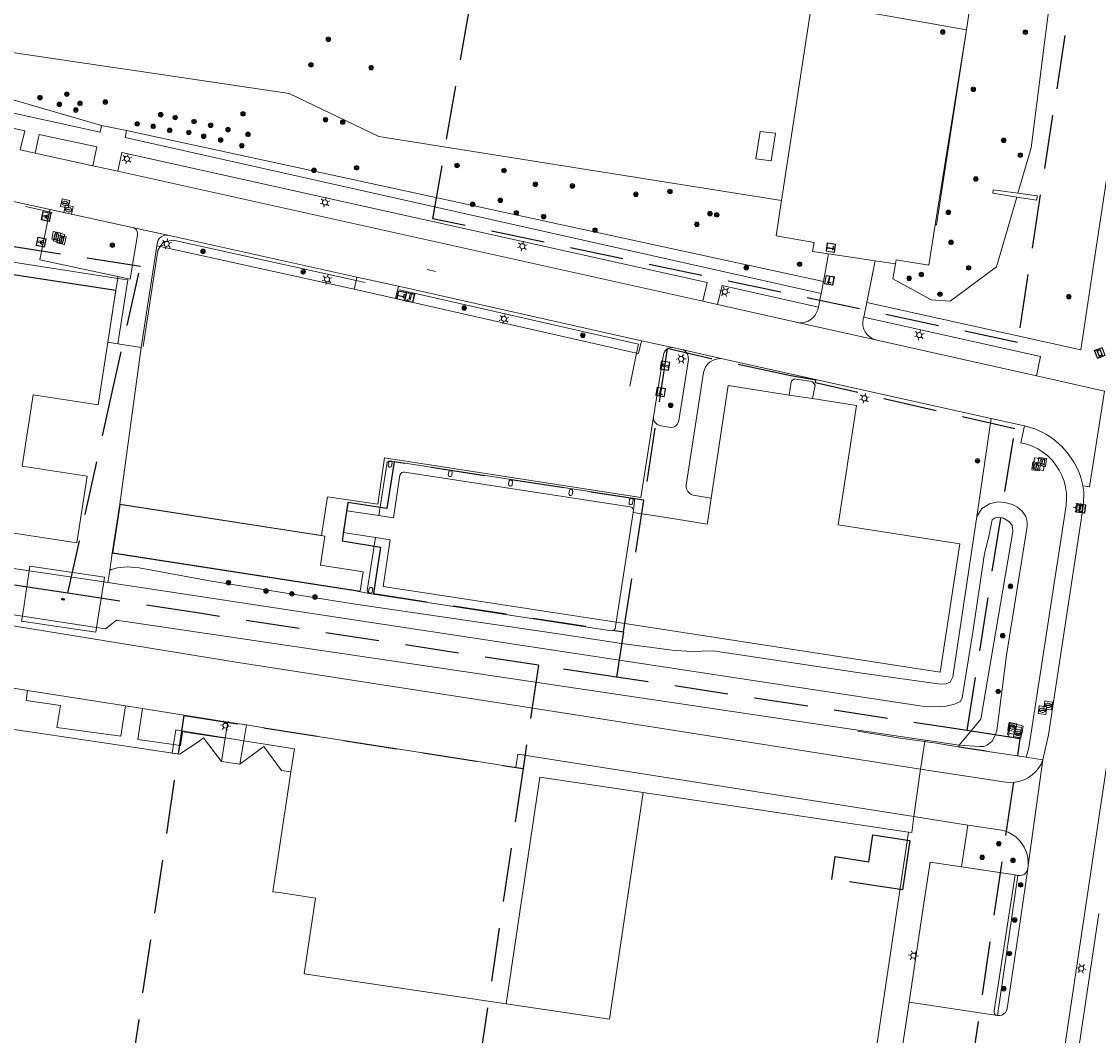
# Model space of a CAD drawing. Header units: metres. Extents: x 89872 to 94585, y 463299 to 469000.
# Tile 82 of 256: x 91252 to 91379, y 464809 to 464929. Entities that reach past the tile are written whole.
import ezdxf
from ezdxf.enums import TextEntityAlignment as Align

# ---------------------------------------------------------------- set-up
doc = ezdxf.new("R2010")
doc.units = ezdxf.units.M
doc.linetypes.add('HIDDEN', pattern=[9.525, 6.35, -3.175])
doc.layers.get('0').update_dxf_attribs({"linetype": 'CONTINUOUS'})
for name, color, linetype, lineweight in [('B-WE-BV-GELEIDECONSTRUCTIE-G', 251, 'CONTINUOUS', 13), ('B-WE-GK-BESCHOEIING-G', 251, 'CONTINUOUS', 13), ('B-WE-GR-BEPLANTING_CULTUUR-G', 251, 'CONTINUOUS', 13), ('B-WE-GR-BOOM-S', 251, 'CONTINUOUS', 13), ('B-WE-IE-MEUBILAIR_WEGMEUBILAIR_SLAGBOOM-S', 251, 'CONTINUOUS', 13), ('B-WE-IE-TERREINAFSCHEIDING-G', 251, 'CONTINUOUS', 13), ('B-WE-IE-TERREINAFSCHEIDING_KUNSTMATIG_HEKWERK-G', 251, 'CONTINUOUS', 13), ('B-WE-KL-ET_LS_OV_LICHTMAST-S', 251, 'CONTINUOUS', 13), ('B-WE-KL-ET_LS_SR_ARMATUUR-G', 251, 'CONTINUOUS', 13), ('B-WE-KL-ET_LS_SR_BORD-S', 251, 'CONTINUOUS', 13), ('B-WE-KL-WARMTENET_PUT-S', 251, 'CONTINUOUS', 13), ('B-WE-KW-KUNSTWERK-GV', 251, 'CONTINUOUS', 13), ('B-WE-OG-TOPOGRAFIE_BEBOUWING-GV', 251, 'CONTINUOUS', 13), ('B-WE-OG-TOPOGRAFIE_BEBOUWING_LUIFEL-GV', 251, 'CONTINUOUS', 13), ('B-WE-OG-TOPOGRAFIE_HUISNUMMER-T25', 251, 'CONTINUOUS', 13), ('B-WE-OG-TOPOGRAFIE_STRAATNAAM-T18', 251, 'CONTINUOUS', 13), ('B-WE-OG-TOPOGRAFIE_WATER-GV', 251, 'CONTINUOUS', 13), ('B-WE-VH-VERHARDING-GV', 251, 'CONTINUOUS', 13), ('B-WE-VW-PAAL_PRAATPAAL-S', 251, 'CONTINUOUS', 13), ('B_OVERBOUWLIJN_LIJN_1', 251, 'CONTINUOUS', 13), ('Percelen', 10, 'HIDDEN', 25), ('S_GBKN_SYMBOOL_GV_GROOT_1', 251, 'CONTINUOUS', 13)]:
    doc.layers.add(name, color=color, linetype=linetype, lineweight=lineweight)
doc.styles.get("Standard").update_dxf_attribs({"font": 'isocp.shx'})

# ---------------------------------------------------------------- blocks, each defined once
blk = doc.blocks.new('Q_BOOM')
for radius in [0.27, 0.18, 0.09]:
    blk.add_circle((0, 0), radius)
blk = doc.blocks.new('Q_LICHTPUNT')
for points in [[(-0.5, 0.5), (0.5, 0.5), (0.5, -0.5), (-0.5, -0.5)], [(-0.46, 0.46), (0.46, 0.46), (0.46, -0.46), (-0.46, -0.46)], [(-0.12, 0.08), (-0.08, 0.05), (-0.26, -0.23), (-0.3, -0.2)], [(-0.03, 0.03), (0.02, 0.03), (0.02, -0.3), (-0.03, -0.3)], [(0.08, 0.05), (0.12, 0.08), (0.29, -0.21), (0.25, -0.24)]]:
    blk.add_lwpolyline(points, close=True)
blk.add_circle((0, 0.21), 0.103)
blk = doc.blocks.new('Q_SLAGBOOM')
blk.add_lwpolyline([(-0.5, 0.5), (0.5, 0.5), (0.5, -0.5), (-0.5, -0.5)], close=True)
blk.add_lwpolyline([(-0.44, 0.46), (0.44, 0.46, -0.414214), (0.46, 0.44), (0.46, -0.44, -0.414214), (0.44, -0.46), (-0.44, -0.46, -0.414214), (-0.46, -0.44), (-0.46, 0.44), (-0.46, 0.44), (-0.46, 0.45), (-0.46, 0.45), (-0.46, 0.45), (-0.46, 0.45), (-0.46, 0.45), (-0.46, 0.45), (-0.46, 0.46), (-0.46, 0.46), (-0.46, 0.46), (-0.45, 0.46), (-0.45, 0.46), (-0.45, 0.46), (-0.45, 0.46), (-0.45, 0.46), (-0.45, 0.46), (-0.44, 0.46), (-0.44, 0.46)], format="xyb")
for points in [[(-0.29, 0.04), (-0.38, 0.04), (-0.38, 0.1)], [(-0.38, 0.1), (-0.29, 0.1)], [(-0.29, 0.1), (-0.29, 0.2)], [(-0.29, 0.2), (-0.23, 0.2), (-0.23, 0.1)], [(-0.23, 0.04), (-0.23, -0.2), (-0.29, -0.2), (-0.29, 0.04)], [(-0.23, 0.1), (0.37, 0.1), (0.37, 0.04), (-0.23, 0.04)]]:
    blk.add_lwpolyline(points)
blk = doc.blocks.new('Q_STADSVERWARMINGSPUT')
for points in [[(-0.44, 0.46), (0.44, 0.46, -0.414214), (0.46, 0.44), (0.46, -0.44, -0.414214), (0.44, -0.46), (-0.44, -0.46, -0.414214), (-0.46, -0.44), (-0.46, 0.44), (-0.46, 0.44), (-0.46, 0.44), (-0.46, 0.45), (-0.46, 0.45), (-0.46, 0.45), (-0.46, 0.45), (-0.46, 0.45), (-0.46, 0.45), (-0.46, 0.45), (-0.45, 0.46), (-0.45, 0.46), (-0.45, 0.46), (-0.45, 0.46), (-0.45, 0.46), (-0.45, 0.46), (-0.44, 0.46), (-0.44, 0.46), (-0.44, 0.46)], [(-0.44, 0.46), (0.44, 0.46, -0.414214), (0.46, 0.44), (0.46, -0.44, -0.414214), (0.44, -0.46), (-0.44, -0.46, -0.414214), (-0.46, -0.44), (-0.46, 0.44), (-0.46, 0.44), (-0.46, 0.44), (-0.46, 0.45), (-0.46, 0.45), (-0.46, 0.45), (-0.46, 0.45), (-0.46, 0.45), (-0.46, 0.45), (-0.46, 0.45), (-0.45, 0.46), (-0.45, 0.46), (-0.45, 0.46), (-0.45, 0.46), (-0.45, 0.46), (-0.45, 0.46), (-0.44, 0.46), (-0.44, 0.46), (-0.44, 0.46)], [(-0.34, 0.1, 0.380426), (-0.27, -0.18)], [(-0.01, 0.26, 0.240218), (-0.34, 0.1)], [(-0.19, 0.04, 0.853344), (-0.19, -0.03)], [(0.19, 0.04, -0.849746), (0.19, -0.03), (-0.19, -0.03, -0.853344), (-0.19, 0.04), (0.19, 0.04)], [(0.33, 0.11, 0.240191), (-0.01, 0.26)], [(0.19, -0.03, 0.849746), (0.19, 0.04)], [(0.27, -0.18, 0.380426), (0.33, 0.11)], [(-0.27, -0.18, 0.148452), (0.01, -0.26)], [(0.01, -0.26, 0.131742), (0.27, -0.18)]]:
    blk.add_lwpolyline(points, format="xyb")
blk.add_lwpolyline([(-0.01, 0.26, 0.240218), (-0.34, 0.1, 0.380426), (-0.27, -0.18, 0.148452), (0.01, -0.26, 0.131742), (0.27, -0.18, 0.380426), (0.33, 0.11, 0.240191)], format="xyb", close=True)
for points in [[(-0.19, 0.04), (0.19, 0.04)], [(0.19, -0.03), (-0.19, -0.03)]]:
    blk.add_lwpolyline(points)
blk = doc.blocks.new('Q_PRAATPAAL')
blk.add_lwpolyline([(-0.5, 0.5), (0.5, 0.5), (0.5, -0.5), (-0.5, -0.5)], close=True)
for points in [[(-0.44, 0.46), (0.44, 0.46, -0.414214), (0.46, 0.44), (0.46, -0.44, -0.414214), (0.44, -0.46), (-0.44, -0.46, -0.414214), (-0.46, -0.44), (-0.46, 0.44), (-0.46, 0.44), (-0.46, 0.45), (-0.46, 0.45), (-0.46, 0.45), (-0.46, 0.45), (-0.46, 0.45), (-0.46, 0.45), (-0.46, 0.46), (-0.46, 0.46), (-0.46, 0.46), (-0.45, 0.46), (-0.45, 0.46), (-0.45, 0.46), (-0.45, 0.46), (-0.45, 0.46), (-0.45, 0.46), (-0.44, 0.46), (-0.44, 0.46)], [(-0.15, 0.22, 0.426944), (-0.15, 0.17)], [(-0.02, 0.31, 0.07503), (-0.15, 0.22)], [(-0.13, 0.08, 0.511022), (0.03, 0.08)], [(-0.08, 0.1, 0.3284), (0, 0.11)], [(0.21, 0.34, 0.843699), (0.18, 0.39)]]:
    blk.add_lwpolyline(points, format="xyb")
for points in [[(-0.15, 0.17), (-0.08, 0.1)], [(0.03, 0.08), (0.03, -0.37), (-0.13, -0.37), (-0.13, 0.08)], [(0.18, 0.39), (-0.02, 0.31)], [(0, 0.11), (0.21, 0.34)]]:
    blk.add_lwpolyline(points)
blk = doc.blocks.new('Q_LICHTMAST')
for points in [[(-0.26, 0.15), (-0.52, 0.3)], [(0, 0.3), (0, 0.6)], [(0.26, 0.15), (0.52, 0.3)], [(-0.26, -0.15), (-0.52, -0.3)], [(0, -0.3), (0, -0.6)], [(0.26, -0.15), (0.52, -0.3)]]:
    blk.add_lwpolyline(points)
blk.add_circle((0, 0), 0.3)
blk = doc.blocks.new('Q_STRAATNAAMBORD')
for points in [[(-0.5, 0.5), (0.5, 0.5), (0.5, -0.5), (-0.5, -0.5)], [(-0.37, 0.22), (0.36, 0.22), (0.36, -0.21), (-0.37, -0.21)]]:
    blk.add_lwpolyline(points, close=True)
for points in [[(-0.44, 0.46), (0.44, 0.46, -0.414214), (0.46, 0.44), (0.46, -0.44, -0.414214), (0.44, -0.46), (-0.44, -0.46, -0.414214), (-0.46, -0.44), (-0.46, 0.44), (-0.46, 0.44), (-0.46, 0.45), (-0.46, 0.45), (-0.46, 0.45), (-0.46, 0.45), (-0.46, 0.45), (-0.46, 0.45), (-0.46, 0.46), (-0.46, 0.46), (-0.46, 0.46), (-0.45, 0.46), (-0.45, 0.46), (-0.45, 0.46), (-0.45, 0.46), (-0.45, 0.46), (-0.45, 0.46), (-0.44, 0.46), (-0.44, 0.46)], [(-0.29, 0.16), (0.28, 0.16, -0.414214), (0.3, 0.14), (0.3, -0.13, -0.414214), (0.28, -0.16), (-0.29, -0.16, -0.414214), (-0.31, -0.13), (-0.31, 0.14), (-0.31, 0.14), (-0.31, 0.14), (-0.31, 0.14), (-0.31, 0.15), (-0.31, 0.15), (-0.31, 0.15), (-0.3, 0.15), (-0.3, 0.15), (-0.3, 0.15), (-0.3, 0.16), (-0.3, 0.16), (-0.3, 0.16), (-0.3, 0.16), (-0.29, 0.16), (-0.29, 0.16), (-0.29, 0.16), (-0.29, 0.16), (-0.29, 0.16)]]:
    blk.add_lwpolyline(points, format="xyb")
blk = doc.blocks.new('S_GBKN_SYMBOOL_GV_GROOT')
for points in [[(-0.1875, 0.03125), (-0.09375, 0.09375)], [(-0.1875, -0.0625), (0.0625, 0.09375)], [(-0.1875, 0.09375), (0.125, -0.09375)], [(-0.1875, 0), (-0.03125, -0.09375)], [(-0.125, -0.09375), (0.1875, 0.09375)], [(-0.0625, 0.09375), (0.1875, -0.0625)], [(0.03125, -0.09375), (0.1875, 0)], [(0.09375, 0.09375), (0.1875, 0.03125)]]:
    blk.add_lwpolyline(points)

msp = doc.modelspace()

# ---------------------------------------------------------------- linework, layer by layer
at = {"layer": 'B-WE-BV-GELEIDECONSTRUCTIE-G'}
for p, q in [((91352.46, 464900.68), (91346.95, 464901.52)), ((91263.01, 464890.89), (91261.82, 464891.07)), ((91265.77, 464890.46), (91263.01, 464890.89)), ((91229.17, 464867.67), (91252.53, 464864.06)), ((91252.53, 464864.06), (91261.33, 464862.78)), ((91228.33, 464862.34), (91251.73, 464858.7)), ((91261.33, 464862.78), (91261.84, 464862.7)), ((91251.73, 464858.7), (91260.5, 464857.37)), ((91358.34, 464843.9), (91357.84, 464840.63)), ((91358.37, 464844.06), (91358.34, 464843.9)), ((91358.37, 464844.06), (91362.41, 464843.48)), ((91357.84, 464840.63), (91357.05, 464835.04))]:
    msp.add_line(p, q, dxfattribs=at)
for points in [[(91260.5, 464857.37), (91261.53, 464857.21), (91262.86, 464858.22), (91265.75, 464857.79)], [(91265.75, 464857.79), (91301.97, 464852.46), (91358.37, 464844.06)], [(91357.05, 464835.04), (91356.78, 464833.15), (91356.4, 464833.2)]]:
    msp.add_lwpolyline(points, dxfattribs=at)
at = {"layer": 'B-WE-GK-BESCHOEIING-G'}
msp.add_line((91261.84, 464862.7), (91265.98, 464862.07), dxfattribs=at)
msp.add_lwpolyline([(91265.98, 464862.07), (91358.02, 464848.09), (91359.5, 464847.98), (91360.86, 464848.06), (91361.84, 464848.29), (91362.54, 464848.62), (91362.74, 464849.06), (91363.99, 464856.82)], dxfattribs=at)
at = {"layer": 'B-WE-GR-BEPLANTING_CULTUUR-G'}
for p, q in [((91363.24, 464927.96), (91365.19, 464940.73)), ((91264.03, 464916.08), (91346.35, 464898.24)), ((91346.95, 464901.52), (91345.06, 464901.8)), ((91354.87, 464900.31), (91352.46, 464900.68)), ((91366.18, 464882.05), (91364.47, 464870.47)), ((91368.99, 464828.13), (91362.66, 464829.1)), ((91356.49, 464813.12), (91366.92, 464811.51))]:
    msp.add_line(p, q, dxfattribs=at)
for points in [[(91373.83, 464937.04), (91370.91, 464914.03), (91369.34, 464908.66)], [(91262.76, 464923.48), (91249.75, 464925.4), (91244.77, 464929.37), (91228.81, 464932.89)], [(91261.07, 464916.69), (91247.61, 464920.57), (91238.52, 464926.93), (91233.27, 464926.59), (91232.92, 464926.67), (91232.58, 464926.77), (91232.25, 464926.89), (91231.92, 464927.03), (91231.61, 464927.2), (91231.3, 464927.38), (91231.01, 464927.58), (91230.73, 464927.8), (91230.47, 464928.04), (91230.22, 464928.29), (91229.99, 464928.56), (91229.77, 464928.85), (91229.58, 464929.14)], [(91359.56, 464904.95), (91359.72, 464904.93), (91363.24, 464927.96)], [(91262.76, 464923.48), (91265.75, 464923.04), (91283.26, 464920.47), (91293.84, 464915.36), (91341.42, 464907.82)], [(91369.21, 464908.22), (91366.81, 464899.99), (91361.34, 464895.92), (91359.07, 464896.07), (91354.57, 464898.57), (91354.87, 464900.31)], [(91369.33, 464828.08), (91369.59, 464828.06), (91369.85, 464828.1), (91370.09, 464828.22), (91370.28, 464828.4), (91370.42, 464828.62), (91370.5, 464828.87)]]:
    msp.add_lwpolyline(points, dxfattribs=at)
at = {"layer": 'B-WE-IE-TERREINAFSCHEIDING-G'}
for p, q in [((91363.24, 464927.96), (91359.56, 464904.95)), ((91267.61, 464902.45), (91268.02, 464902.36)), ((91268.02, 464902.36), (91290.92, 464897.33)), ((91290.92, 464897.33), (91291.15, 464898.37)), ((91291.15, 464898.37), (91291.24, 464898.77)), ((91296.15, 464897.68), (91295.82, 464896.22)), ((91295.82, 464896.22), (91290.92, 464897.33)), ((91295.82, 464896.22), (91324.28, 464889.79)), ((91249.29, 464850.42), (91252.34, 464849.94)), ((91263.92, 464848.11), (91252.34, 464849.94)), ((91263.92, 464848.11), (91265.9, 464847.8)), ((91275.98, 464846.17), (91265.9, 464847.8)), ((91275.69, 464844.34), (91275.98, 464846.17)), ((91275.98, 464846.17), (91278.2, 464845.85)), ((91277.9, 464843.99), (91278.2, 464845.85)), ((91275.25, 464841.54), (91275.68, 464844.3)), ((91275.68, 464844.3), (91275.69, 464844.34)), ((91277.41, 464841.21), (91277.89, 464843.96)), ((91277.89, 464843.96), (91277.9, 464843.99)), ((91362.41, 464843.48), (91362.37, 464843.27)), ((91363.4, 464834.03), (91362.66, 464829.1)), ((91369.33, 464828.08), (91366.92, 464811.51)), ((91368.99, 464828.13), (91369.33, 464828.08))]:
    msp.add_line(p, q, dxfattribs=at)
for points in [[(91341.42, 464907.82), (91344.98, 464931.21), (91363.24, 464927.96)], [(91345.06, 464901.8), (91345.25, 464902.85), (91340.79, 464903.65), (91341.42, 464907.82)], [(91369.34, 464908.66), (91366.41, 464909.07), (91366.37, 464908.66), (91369.21, 464908.22)], [(91369.21, 464908.22), (91371.55, 464907.85), (91371.62, 464908.35), (91369.34, 464908.66)], [(91359.56, 464904.95), (91358.79, 464900.16), (91354.94, 464900.79), (91354.87, 464900.31)], [(91324.28, 464889.79), (91324.52, 464889.74), (91324.85, 464891.25)], [(91328.55, 464890.44), (91328.31, 464890.44), (91328.06, 464890.37), (91327.85, 464890.25), (91327.67, 464890.07), (91327.54, 464889.86), (91327.46, 464889.63), (91326.27, 464882.24)], [(91326.27, 464882.24), (91326.29, 464881.99), (91326.36, 464881.76), (91326.5, 464881.55), (91326.68, 464881.38), (91326.9, 464881.26), (91327.14, 464881.2), (91328.13, 464881.04), (91328.39, 464881.01), (91328.65, 464881.05), (91328.89, 464881.17), (91329.08, 464881.35), (91329.21, 464881.58), (91329.28, 464881.84), (91330.05, 464886.77), (91330.4, 464889.03), (91330.39, 464889.3), (91330.32, 464889.56), (91330.19, 464889.8), (91330.01, 464890), (91329.79, 464890.15)], [(91334.44, 464889.12), (91334.06, 464889.14), (91333.68, 464889.08), (91333.32, 464888.96), (91332.98, 464888.76), (91332.7, 464888.51), (91332.46, 464888.2), (91332.29, 464887.86), (91332.19, 464887.49), (91330.15, 464874.17), (91330.15, 464873.91), (91330.21, 464873.66), (91330.34, 464873.43), (91330.52, 464873.23), (91330.73, 464873.09), (91330.98, 464873), (91333.1, 464872.63)], [(91326.27, 464882.24), (91324.8, 464872.74), (91294.52, 464877.42), (91293.72, 464871.92), (91287.78, 464872.82), (91287.05, 464868.22), (91263.23, 464871.95)], [(91321.89, 464858), (91321.76, 464857.2), (91321.58, 464857.02), (91321.33, 464856.99), (91292.69, 464861.37), (91291.06, 464861.69), (91262.35, 464866.16)], [(91219.57, 464863.71), (91219.41, 464862.66), (91277.21, 464853.25), (91311.03, 464848), (91357.84, 464840.63)], [(91252.34, 464849.94), (91252.16, 464848.75), (91256.21, 464848.14)], [(91256.21, 464848.14), (91255.8, 464845.57), (91263.37, 464844.51), (91263.92, 464848.11)], [(91265.9, 464847.8), (91265.38, 464844.14), (91269.58, 464843.53)], [(91278.2, 464845.85), (91282.8, 464845.09), (91295.77, 464843.06), (91300.78, 464842.28), (91302.07, 464842.08), (91310.02, 464840.83), (91310.27, 464842.4), (91357.05, 464835.04)], [(91269.58, 464843.53), (91270.42, 464843.41), (91270.66, 464845.04), (91275.68, 464844.3)], [(91362.37, 464843.27), (91362.37, 464843.24), (91370.29, 464842.03)], [(91362.66, 464829.1), (91358.95, 464829.65), (91358.11, 464824.01), (91356.49, 464813.12)], [(91366.92, 464811.51), (91366.78, 464811.56), (91366.66, 464811.65), (91366.57, 464811.78), (91366.53, 464811.92), (91366.53, 464812.07), (91368.99, 464828.13)]]:
    msp.add_lwpolyline(points, dxfattribs=at)
at = {"layer": 'B-WE-IE-TERREINAFSCHEIDING_KUNSTMATIG_HEKWERK-G'}
for p, q in [((91252.11, 464907.1), (91254.94, 464906.46)), ((91254.94, 464906.46), (91255.29, 464906.39)), ((91292.21, 464898.14), (91291.15, 464898.37)), ((91323.49, 464885.89), (91324.28, 464889.79)), ((91365.59, 464842.79), (91362.37, 464843.27))]:
    msp.add_line(p, q, dxfattribs=at)
for points in [[(91255.68, 464904.08), (91256.73, 464903.79), (91256.46, 464902.72), (91255.37, 464903.03), (91255.68, 464904.08)], [(91291.15, 464898.37), (91269.53, 464903.13), (91268.39, 464902.93), (91268.02, 464902.36)], [(91268.02, 464902.36), (91267.73, 464901.91), (91266, 464890.57)], [(91324.28, 464889.79), (91324.5, 464890.84), (91296.29, 464897.25)], [(91342.29, 464884.83), (91342.55, 464886.37), (91342.6, 464886.47), (91342.66, 464886.55), (91342.73, 464886.62), (91342.81, 464886.68), (91342.9, 464886.73), (91344.93, 464886.42), (91345.05, 464886.37), (91345.15, 464886.3), (91345.24, 464886.21), (91345.32, 464886.11), (91345.37, 464885.99), (91345.05, 464884.4)], [(91369.48, 464844.21), (91368.22, 464844.47), (91368.24, 464844.71), (91368.11, 464844.73), (91368.38, 464846.03), (91368.48, 464846.05), (91369.76, 464845.8), (91369.95, 464845.69), (91369.67, 464844.42), (91369.52, 464844.43), (91369.48, 464844.21)], [(91358.34, 464843.9), (91355.43, 464844.3), (91350.43, 464845.1)], [(91362.37, 464843.27), (91361.3, 464843.43), (91359.73, 464843.71), (91358.34, 464843.9)], [(91325.07, 464837.87), (91312.86, 464839.68), (91308.89, 464812.91)]]:
    msp.add_lwpolyline(points, dxfattribs=at)
at = {"layer": 'B-WE-KW-KUNSTWERK-GV'}
for p, q in [((91252.53, 464864.06), (91251.73, 464858.7)), ((91260.5, 464857.37), (91261.33, 464862.78))]:
    msp.add_line(p, q, dxfattribs=at)
for points in [[(91261.33, 464862.78), (91261.41, 464863.3), (91252.62, 464864.63), (91252.53, 464864.06)], [(91251.73, 464858.7), (91251.64, 464858.13), (91260.41, 464856.81), (91260.5, 464857.37)]]:
    msp.add_lwpolyline(points, dxfattribs=at)
at = {"layer": 'B-WE-OG-TOPOGRAFIE_BEBOUWING-GV'}
for p, q in [((91262.77, 464897.18), (91245.92, 464899.76)), ((91261.82, 464891.07), (91262.77, 464897.18)), ((91345.05, 464884.4), (91342.29, 464884.83)), ((91321.89, 464858), (91323.87, 464870.95)), ((91356.4, 464833.2), (91325.07, 464837.87))]:
    msp.add_line(p, q, dxfattribs=at)
for points in [[(91340.68, 464915.76), (91338.9, 464915.98), (91338.39, 464912.73), (91340.2, 464912.49), (91340.68, 464915.76)], [(91216.59, 464887.53), (91214.52, 464874.05), (91258.16, 464867.35), (91259.38, 464875.26), (91251.69, 464876.44), (91252.99, 464884.86), (91260.67, 464883.66), (91261.82, 464891.07)], [(91342.29, 464884.83), (91335.1, 464885.94), (91335.04, 464885.46), (91333.1, 464872.63)], [(91321.89, 464858), (91360.13, 464852.09), (91362.46, 464867.27), (91348.11, 464869.49), (91350.25, 464883.6), (91345.05, 464884.4)], [(91295.34, 464876.39), (91295.41, 464876.83), (91295.36, 464876.92), (91295.27, 464876.97), (91295.16, 464876.98), (91295.07, 464876.95), (91295, 464876.87), (91294.93, 464876.49), (91294.97, 464876.39), (91295.06, 464876.32), (91295.16, 464876.3), (91295.26, 464876.33), (91295.34, 464876.39)], [(91323.87, 464870.95), (91323.91, 464871.22), (91323.89, 464871.32), (91323.85, 464871.4), (91323.79, 464871.48), (91323.71, 464871.54), (91323.53, 464871.62), (91296.87, 464875.72), (91296.69, 464875.73), (91296.56, 464875.68), (91296.46, 464875.61), (91296.38, 464875.5), (91296.33, 464875.37), (91295.56, 464870.31), (91293.83, 464870.58), (91290.04, 464871.16), (91289.64, 464868.58), (91293.43, 464867.98), (91295.16, 464867.71), (91294.33, 464862.21), (91321.89, 464858)], [(91302.47, 464875.33), (91302.51, 464875.77), (91302.45, 464875.85), (91302.36, 464875.89), (91302.26, 464875.89), (91302.18, 464875.85), (91302.11, 464875.78), (91302.04, 464875.4), (91302.08, 464875.29), (91302.17, 464875.22), (91302.29, 464875.2), (91302.4, 464875.24), (91302.47, 464875.33)], [(91309.57, 464874.2), (91309.64, 464874.62), (91309.59, 464874.71), (91309.5, 464874.77), (91309.4, 464874.79), (91309.3, 464874.76), (91309.23, 464874.69), (91309.16, 464874.28), (91309.19, 464874.17), (91309.28, 464874.09), (91309.39, 464874.07), (91309.5, 464874.11), (91309.57, 464874.2)], [(91316.69, 464873.1), (91316.76, 464873.5), (91316.72, 464873.6), (91316.63, 464873.68), (91316.52, 464873.69), (91316.41, 464873.65), (91316.34, 464873.56), (91316.28, 464873.17), (91316.31, 464873.06), (91316.4, 464872.98), (91316.52, 464872.96), (91316.63, 464873), (91316.69, 464873.1)], [(91323.8, 464872), (91323.88, 464872.4), (91323.84, 464872.51), (91323.76, 464872.59), (91323.65, 464872.61), (91323.54, 464872.58), (91323.46, 464872.49), (91323.4, 464872.1), (91323.42, 464871.97), (91323.5, 464871.88), (91323.62, 464871.86), (91323.73, 464871.9), (91323.8, 464872)], [(91333.1, 464872.63), (91332.66, 464869.75), (91332.64, 464869.59), (91330.22, 464869.96), (91327.02, 464870.46), (91323.87, 464870.95)], [(91293.04, 464861.51), (91293.11, 464861.95), (91293.05, 464862.04), (91292.96, 464862.09), (91292.86, 464862.1), (91292.76, 464862.06), (91292.69, 464861.99), (91292.62, 464861.61), (91292.67, 464861.51), (91292.75, 464861.44), (91292.86, 464861.42), (91292.96, 464861.45), (91293.04, 464861.51)], [(91270.27, 464842.41), (91253.42, 464844.92), (91251.76, 464845.17), (91248.57, 464845.65)], [(91275.25, 464841.54), (91273.83, 464843.39), (91273.11, 464844.35)], [(91308.89, 464812.91), (91285.02, 464816.45), (91286.34, 464825.41), (91285.14, 464825.59), (91282.32, 464826.01), (91281.33, 464826.15), (91282.66, 464835.07), (91282.85, 464836.35), (91283.43, 464840.31)], [(91325.07, 464837.87), (91321.1, 464811.1), (91308.89, 464812.91)], [(91346.11, 464763.95), (91351.13, 464797.72), (91356.4, 464833.2)]]:
    msp.add_lwpolyline(points, dxfattribs=at)
at = {"layer": 'B-WE-OG-TOPOGRAFIE_BEBOUWING_LUIFEL-GV'}
for p, q in [((91262.99, 464898.6), (91246.15, 464901.22)), ((91245.93, 464899.81), (91262.77, 464897.2)), ((91269.85, 464845.27), (91269.58, 464843.53)), ((91275.69, 464844.34), (91269.85, 464845.27)), ((91273.11, 464844.35), (91275.25, 464841.54)), ((91277.9, 464843.99), (91275.69, 464844.34)), ((91277.41, 464841.21), (91275.25, 464841.54))]:
    msp.add_line(p, q, dxfattribs=at)
for points in [[(91263.01, 464890.89), (91264.18, 464898.42), (91262.99, 464898.6)], [(91262.77, 464897.2), (91262.77, 464897.2), (91261.82, 464891.07)], [(91261.82, 464891.07), (91263.01, 464890.89), (91263.01, 464890.89)], [(91262.41, 464866.17), (91291.64, 464861.66), (91292, 464863.96), (91286.94, 464864.74), (91287.46, 464868.15), (91263.29, 464871.88), (91262.41, 464866.17)], [(91273.11, 464844.35), (91272.32, 464843.74), (91270.27, 464842.41)], [(91269.58, 464843.53), (91269.42, 464842.54), (91270.27, 464842.41)], [(91283.43, 464840.31), (91282.32, 464840.48), (91280.23, 464843.31), (91277.41, 464841.21)], [(91283.43, 464840.31), (91283.87, 464843.05), (91277.9, 464843.99)]]:
    msp.add_lwpolyline(points, dxfattribs=at)
at = {"layer": 'B-WE-OG-TOPOGRAFIE_STRAATNAAM-T18'}
msp.add_line((91299.56, 464899.65), (91300.54, 464899.43), dxfattribs=at)
at = {"layer": 'B-WE-OG-TOPOGRAFIE_WATER-GV'}
msp.add_line((91262.04, 464864.09), (91261.84, 464862.7), dxfattribs=at)
for points in [[(91362.41, 464843.48), (91364.81, 464843.3), (91365.29, 464843.31), (91365.71, 464843.45), (91366.27, 464843.92), (91366.56, 464844.45), (91366.85, 464845.16), (91368, 464854.09), (91370.42, 464869.28), (91370.43, 464869.86), (91370.25, 464870.47), (91369.82, 464871.1), (91369.28, 464871.57), (91368.68, 464871.88), (91367.78, 464872.15), (91366.95, 464872.21), (91365.96, 464871.97), (91365.07, 464871.43), (91364.47, 464870.47)], [(91364.47, 464870.47), (91361.64, 464851.52), (91361.33, 464850.92), (91360.84, 464850.72), (91360.2, 464850.66), (91351.18, 464851.95), (91333.35, 464854.62), (91330.74, 464854.55), (91328.47, 464854.69), (91322.5, 464855.46), (91314.5, 464856.71), (91290.81, 464860.18), (91273.82, 464862.88)], [(91363.99, 464856.82), (91365.39, 464866.12), (91365.91, 464868.11), (91366.29, 464870.08), (91366.63, 464870.32), (91367.12, 464870.4), (91367.62, 464870.3), (91368.26, 464869.88), (91368.65, 464869.45), (91368.72, 464868.72), (91364.96, 464846.53), (91362.41, 464843.48)], [(91273.82, 464862.88), (91265.54, 464864.41), (91264.09, 464864.53), (91262.95, 464864.43), (91262.21, 464864.22), (91262.04, 464864.09)]]:
    msp.add_lwpolyline(points, dxfattribs=at)
at = {"layer": 'B-WE-VH-VERHARDING-GV'}
for p, q in [((91253.72, 464915.61), (91253.24, 464913.39)), ((91261.07, 464916.69), (91264.03, 464916.08)), ((91253.24, 464913.39), (91251.47, 464913.78)), ((91253.24, 464913.39), (91260.05, 464911.92)), ((91263.48, 464913.49), (91262.99, 464911.26)), ((91262.99, 464911.26), (91260.05, 464911.92)), ((91262.99, 464911.26), (91332.1, 464895.91)), ((91247.31, 464908.44), (91255, 464906.76)), ((91255, 464906.76), (91254.94, 464906.46)), ((91264.91, 464904.59), (91255, 464906.76)), ((91264.91, 464904.59), (91268.9, 464903.72)), ((91291.24, 464898.77), (91268.9, 464903.72)), ((91267.61, 464902.45), (91265.77, 464890.46)), ((91346.35, 464898.24), (91346.95, 464901.52)), ((91352.46, 464900.68), (91351.48, 464895.78)), ((91262.77, 464897.2), (91262.99, 464898.6)), ((91262.99, 464898.6), (91263.02, 464898.82)), ((91296.15, 464897.68), (91291.24, 464898.77)), ((91324.85, 464891.25), (91296.15, 464897.68)), ((91346.1, 464896.84), (91346.35, 464898.24)), ((91262.77, 464897.18), (91262.77, 464897.2)), ((91346.1, 464896.84), (91345.77, 464895.22)), ((91333.86, 464895.52), (91332.1, 464895.91)), ((91333.86, 464895.52), (91343.48, 464893.36)), ((91351.48, 464895.78), (91351.11, 464894.03)), ((91343.48, 464893.36), (91352.49, 464891.35)), ((91352.49, 464891.35), (91371.52, 464887.1)), ((91265.77, 464890.46), (91263.23, 464871.95)), ((91328.55, 464890.44), (91324.85, 464891.25)), ((91329.79, 464890.15), (91328.55, 464890.44)), ((91334.44, 464889.12), (91329.79, 464890.15)), ((91366.18, 464882.05), (91334.44, 464889.12)), ((91370.12, 464881.18), (91366.18, 464882.05)), ((91263.23, 464871.95), (91262.35, 464866.16)), ((91262.35, 464866.16), (91262.04, 464864.09)), ((91372.28, 464841.73), (91370.29, 464842.03)), ((91370.55, 464829.24), (91372.28, 464841.73)), ((91363.4, 464834.03), (91357.05, 464835.04)), ((91370.5, 464828.87), (91370.55, 464829.24))]:
    msp.add_line(p, q, dxfattribs=at)
for points in [[(91176.46, 464935.97), (91200.96, 464928.98), (91247.61, 464918.81), (91260.93, 464915.9), (91261.07, 464916.69)], [(91251.47, 464913.78), (91252.01, 464916.03), (91200.4, 464927.25), (91176.01, 464934.22)], [(91351.48, 464895.78), (91376.78, 464890.17), (91378.43, 464901.2), (91383.08, 464931.82)], [(91260.05, 464911.92), (91260.54, 464914.14), (91253.72, 464915.61)], [(91264.03, 464916.08), (91263.95, 464915.64), (91263.88, 464915.25), (91346.1, 464896.84)], [(91332.1, 464895.91), (91332.61, 464898.13), (91263.48, 464913.49)], [(91254.94, 464906.46), (91253.78, 464900.82), (91263.02, 464898.82)], [(91263.02, 464898.82), (91264.47, 464898.51), (91265.31, 464903.74), (91265.32, 464903.94), (91265.28, 464904.13), (91265.2, 464904.32), (91265.07, 464904.47), (91264.91, 464904.59)], [(91268.9, 464903.72), (91268.63, 464903.72), (91268.37, 464903.65), (91268.13, 464903.53), (91267.93, 464903.35), (91267.78, 464903.13), (91267.68, 464902.88), (91267.61, 464902.45)], [(91345.77, 464895.22), (91334.39, 464897.75), (91333.86, 464895.52)], [(91343.48, 464893.36), (91343.84, 464893.36), (91344.2, 464893.43), (91344.54, 464893.55), (91344.85, 464893.74), (91345.13, 464893.97), (91345.37, 464894.25), (91345.55, 464894.56), (91345.69, 464894.9), (91345.77, 464895.22)], [(91351.11, 464894.03), (91351.05, 464893.78), (91351, 464893.4), (91351.03, 464893.01), (91351.13, 464892.63), (91351.29, 464892.28), (91351.52, 464891.97), (91351.8, 464891.7), (91352.13, 464891.49), (91352.49, 464891.35)], [(91371.52, 464887.1), (91372, 464889.37), (91351.11, 464894.03)], [(91371.52, 464887.1), (91372.95, 464886.77), (91379.55, 464885.27)], [(91379.55, 464885.27), (91377.79, 464873.99), (91377.01, 464874.09)], [(91370.29, 464842.03), (91370.61, 464843.15), (91375.03, 464871.77), (91375.09, 464872.51), (91375.07, 464873.23), (91374.96, 464873.94), (91374.79, 464874.64), (91374.53, 464875.32), (91374.21, 464875.96), (91373.82, 464876.56), (91373.37, 464877.12), (91372.85, 464877.63), (91372.29, 464878.08), (91371.68, 464878.46), (91371.04, 464878.78), (91370.36, 464879.03), (91369.66, 464879.2), (91370.12, 464881.18)], [(91377.01, 464874.09), (91377, 464874.16), (91376.89, 464874.63), (91376.75, 464875.09), (91376.59, 464875.54), (91376.41, 464875.98), (91376.2, 464876.42), (91375.97, 464876.84), (91375.72, 464877.26), (91375.44, 464877.66), (91375.15, 464878.04), (91374.84, 464878.41), (91374.51, 464878.75), (91374.16, 464879.08), (91373.8, 464879.39), (91373.42, 464879.69), (91373.02, 464879.96), (91372.62, 464880.21), (91372.2, 464880.44), (91371.76, 464880.64), (91371.32, 464880.83), (91370.12, 464881.18)], [(91371.12, 464876.11), (91372.34, 464875.92), (91372.51, 464877.25), (91371.3, 464877.42), (91371.12, 464876.11)], [(91377.01, 464874.09), (91377.05, 464873.85), (91377.08, 464873.69), (91377.12, 464873.24), (91377.07, 464872.06), (91376.93, 464870.87), (91372.93, 464844.68), (91372.28, 464841.73)], [(91369.58, 464844.63), (91369.75, 464845.55), (91368.42, 464845.8), (91368.26, 464844.89), (91369.58, 464844.63)], [(91373.45, 464798.22), (91373.63, 464799.43), (91380.47, 464845.39)], [(91357.84, 464840.63), (91367.91, 464839.1), (91368.46, 464839.06), (91369.01, 464839.09), (91369.55, 464839.2), (91370.08, 464839.38), (91370.57, 464839.63), (91371.02, 464839.95), (91371.42, 464840.32), (91371.77, 464840.75), (91372.06, 464841.22), (91372.28, 464841.73)], [(91370.55, 464829.24), (91370.55, 464829.47), (91370.54, 464829.71), (91370.52, 464829.94), (91370.49, 464830.18), (91370.45, 464830.41), (91370.3, 464830.91), (91370.08, 464831.4), (91369.81, 464831.85), (91369.47, 464832.26), (91369.08, 464832.62), (91368.65, 464832.92), (91368.18, 464833.17), (91367.69, 464833.35), (91367.17, 464833.46), (91363.4, 464834.03)], [(91368.08, 464812.36), (91369.39, 464821.28), (91370.5, 464828.87)], [(91378.89, 464823.58), (91375.73, 464802.43), (91375.22, 464798.88)], [(91354.14, 464797.27), (91355.63, 464807.37), (91356.49, 464813.12)], [(91366.92, 464811.51), (91367.19, 464811.51), (91367.44, 464811.58), (91367.67, 464811.71), (91367.86, 464811.89), (91368, 464812.11), (91368.08, 464812.36)]]:
    msp.add_lwpolyline(points, dxfattribs=at)
at = {"layer": 'B_OVERBOUWLIJN_LIJN_1'}
for points in [[(91293.83, 464870.58), (91294.83, 464876.88), (91295.03, 464877.03), (91295.15, 464877.06), (91323.86, 464872.66), (91324.02, 464872.47), (91324.03, 464872.23), (91323.91, 464871.22)], [(91321.89, 464858), (91321.76, 464857.2), (91321.58, 464857.02), (91321.33, 464856.99), (91292.69, 464861.37), (91292.54, 464861.54), (91292.47, 464861.74), (91293.43, 464867.98)]]:
    msp.add_lwpolyline(points, dxfattribs=at)
at = {"layer": 'Percelen'}
for p, q in [((91322.74, 464856.84), (91325.14, 464872.4)), ((91257.08, 464861.42), (91203.66, 464869.59)), ((91322.74, 464856.84), (91321.91, 464851.51)), ((91312.68, 464852.91), (91310.87, 464840.7)), ((91321.91, 464851.51), (91312.68, 464852.91)), ((91363.33, 464845.19), (91321.91, 464851.51)), ((91310.87, 464840.7), (91296.68, 464745.35))]:
    msp.add_line(p, q, dxfattribs=at)
for points in [[(91300.21, 464905.66), (91318.97, 465013.29), (91386.54, 465002.6), (91369.27, 464891.05), (91300.21, 464905.66)], [(91257.08, 464861.42), (91262.03, 464883.75), (91265.66, 464900.01), (91212.02, 464908.32)], [(91363.33, 464845.19), (91368.97, 464880.82), (91345.4, 464886.27), (91345.46, 464886.6), (91342.5, 464887.09), (91333.09, 464889.11), (91327.9, 464890.32), (91325.14, 464872.4)], [(91325.14, 464872.4), (91295.63, 464876.95), (91294.78, 464871.44), (91290.19, 464872.15), (91289.49, 464867.59), (91294.05, 464866.87), (91293.19, 464861.37), (91322.74, 464856.84)], [(91312.68, 464852.91), (91272.65, 464859.04), (91257.08, 464861.42)], [(91256.16, 464748.24), (91270.85, 464846.97), (91310.87, 464840.7)], [(91356.81, 464757.42), (91369.6, 464844.23), (91363.33, 464845.19)], [(91347.35, 464827.61), (91347.75, 464830.3), (91351.72, 464829.7), (91352.18, 464832.88), (91356.57, 464832.21), (91355.71, 464826.38), (91347.35, 464827.61)]]:
    msp.add_lwpolyline(points, dxfattribs=at)

# ---------------------------------------------------------------- block references
at = {"layer": 'B-WE-GR-BOOM-S'}
for p, rotation in [((91287.87, 464926.86), 154.2221928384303), ((91360.46, 464927.71), 169.9242005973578), ((91370.21, 464927.7), 82.75094711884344), ((91285.81, 464923.84), 154.2221928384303), ((91292.93, 464923.51), 154.2221928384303), ((91256.98, 464920.37), 163.9158342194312), ((91364.06, 464920.95), 81.30692762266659), ((91253.8, 464919.97), 163.9158342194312), ((91256.09, 464919.17), 163.9158342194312), ((91258.53, 464919.28), 163.9158342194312), ((91261.53, 464919.44), 163.9158342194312), ((91258.04, 464918.49), 163.9158342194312), ((91268.07, 464917.95), 167.7770710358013), ((91277.79, 464918.05), 171.6291220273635), ((91265.28, 464916.87), 167.7770710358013), ((91267.18, 464916.56), 167.7770710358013), ((91269.78, 464917.61), 167.7770710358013), ((91272.01, 464917.14), 167.7770710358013), ((91273.96, 464916.7), 167.7770710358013), ((91287.54, 464917.37), 154.2221928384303), ((91289.56, 464917.07), 154.2221928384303), ((91269.13, 464916.09), 167.7770710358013), ((91271.39, 464915.84), 167.7770710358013), ((91273.14, 464915.4), 167.7770710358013), ((91276.02, 464916.18), 167.7770710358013), ((91278.38, 464915.62), 167.7770710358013), ((91275.15, 464914.97), 167.7770710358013), ((91277.65, 464914.3), 167.7770710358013), ((91367.66, 464914.92), 82.75094711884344), ((91369.62, 464913.17), 73.71518810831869), ((91286.18, 464911.38), 167.7770710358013), ((91291.21, 464911.67), 167.7770710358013), ((91303.08, 464911.94), 171.0031991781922), ((91308.63, 464911.35), 171.0031991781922), ((91364.36, 464910.34), 172.1248362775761), ((91312.33, 464909.73), 171.0031991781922), ((91316.7, 464909.53), 171.0031991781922), ((91328.22, 464908.87), 171.0031991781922), ((91308.18, 464907.83), 167.7770710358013), ((91324.19, 464908.55), 171.0031991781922), ((91304.93, 464907.35), 167.7770710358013), ((91310.08, 464906.35), 167.7770710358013), ((91332.96, 464906.26), 171.0031991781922), ((91361.11, 464906.41), 81.30692762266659), ((91313.3, 464905.91), 167.7770710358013), ((91331.4, 464904.99), 167.7770710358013), ((91333.75, 464906.12), 171.0031991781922), ((91319.37, 464904.31), 167.7770710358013), ((91262.35, 464902.53), 167.647475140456), ((91361.43, 464902.86), 80.91998036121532), ((91273.06, 464901.81), 167.615467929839), ((91337.24, 464899.87), 167.7770710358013), ((91343.54, 464900.29), 167.7770710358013), ((91363.51, 464899.85), 36.67650200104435), ((91284.9, 464899.38), 167.615467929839), ((91356.49, 464898.62), 150.8902549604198), ((91357.92, 464899.07), 170.6848371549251), ((91360.12, 464896.75), 176.4064338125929), ((91375.35, 464896.46), 81.49057643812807), ((91303.91, 464895.11), 167.2685964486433), ((91317.94, 464891.89), 167.2685964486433), ((91328.32, 464883.62), 81.05419864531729), ((91364.56, 464877.05), 81.61318482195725), ((91276.08, 464862.67), 170.9657486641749), ((91368.46, 464862.22), 80.3711268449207), ((91280.5, 464861.69), 170.9657486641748), ((91283.56, 464861.35), 170.9657486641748), ((91286.29, 464860.96), 170.9657486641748), ((91367.54, 464856.4), 80.96561578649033), ((91367, 464849.81), 82.65393317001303), ((91367.07, 464831.84), 167.6708283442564), ((91365.11, 464830.22), 171.2728773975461), ((91368.74, 464829.86), 171.2728773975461), ((91369.66, 464826.96), 81.73247939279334), ((91368.96, 464822.82), 81.73247939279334), ((91368.33, 464818.85), 81.73247939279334), ((91367.67, 464814.69), 81.73247939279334)]:
    msp.add_blockref('Q_BOOM', p, dxfattribs=dict(at, rotation=rotation))
at = {"layer": 'B-WE-IE-MEUBILAIR_WEGMEUBILAIR_SLAGBOOM-S'}
for p, rotation in [((91347.23, 464902.23), 171.3311272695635), ((91347.07, 464898.38), 79.77672097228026), ((91296.53, 464896.56), 167.2685964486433), ((91327.14, 464885.19), 80.8374089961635)]:
    msp.add_blockref('Q_SLAGBOOM', p, dxfattribs=dict(at, rotation=rotation))
at = {"layer": 'B-WE-KL-ET_LS_OV_LICHTMAST-S'}
for p, rotation in [((91264.08, 464912.73), 167.4728597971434), ((91287.47, 464907.59), 167.4728597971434), ((91268.76, 464902.68), 167.615467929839), ((91310.79, 464902.41), 167.4728597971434), ((91287.72, 464898.49), 167.615467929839), ((91334.72, 464897.03), 76.85949755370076), ((91308.62, 464893.83), 167.2685964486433), ((91357.68, 464891.91), 167.4241526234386), ((91329.54, 464889.1), 92.12897427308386), ((91351.19, 464884.44), 167.4545646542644), ((91376.44, 464871.52), 83.20306625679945), ((91275.72, 464845.78), 81.123067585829), ((91356.98, 464818.61), 81.54232850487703), ((91376.82, 464817.07), 81.52654594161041)]:
    msp.add_blockref('Q_LICHTMAST', p, dxfattribs=dict(at, rotation=rotation))
at = {"layer": 'B-WE-KL-ET_LS_SR_ARMATUUR-G', "rotation": 78.41019841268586}
for p in [(91254.55, 464905.92), (91253.95, 464902.89)]:
    msp.add_blockref('Q_LICHTPUNT', p, dxfattribs=at)
at = {"layer": 'B-WE-KL-ET_LS_SR_BORD-S'}
for p, rotation in [((91379, 464889.8), 111.3783098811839), ((91376.78, 464871.44), 83.20306625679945)]:
    msp.add_blockref('Q_STRAATNAAMBORD', p, dxfattribs=dict(at, rotation=rotation))
at = {"layer": 'B-WE-KL-WARMTENET_PUT-S'}
for p, rotation in [((91256.77, 464907.47), 167.647475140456), ((91257.17, 464906.73), 167.647475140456), ((91255.74, 464903.59), 78.41019841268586), ((91256.34, 464903.17), 78.41019841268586), ((91372.2, 464876.92), 82.36579553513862), ((91371.5, 464876.4), 81.77841963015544), ((91372.24, 464847.59), 171.8698976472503), ((91372.9, 464848.17), 171.959843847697), ((91368.67, 464845.62), 169.3933017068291), ((91369.33, 464844.85), 168.6483371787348)]:
    msp.add_blockref('Q_STADSVERWARMINGSPUT', p, dxfattribs=dict(at, rotation=rotation))
at = {"layer": 'B-WE-VW-PAAL_PRAATPAAL-S'}
for p, rotation in [((91297.47, 464896.35), 167.2685964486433), ((91327.64, 464888.31), 80.8374089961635)]:
    msp.add_blockref('Q_PRAATPAAL', p, dxfattribs=dict(at, rotation=rotation))
at = {"layer": 'S_GBKN_SYMBOOL_GV_GROOT_1', "rotation": 171.3520384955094}
msp.add_blockref('S_GBKN_SYMBOOL_GV_GROOT', (91256.52, 464860.72), dxfattribs=at)

# ---------------------------------------------------------------- texts
at = {"layer": 'B-WE-OG-TOPOGRAFIE_HUISNUMMER-T25'}
for rotation, p in [(-9, (91345.06, 464881.89)), (-8.8, (91309.77, 464871.18))]:
    msp.add_text('4', height=0.0025, rotation=rotation, dxfattribs=at).set_placement(p, align=Align.MIDDLE)
at = {"layer": 'B-WE-OG-TOPOGRAFIE_STRAATNAAM-T18'}
msp.add_text('Robert Boyleweg', height=0.005, rotation=347.1042, dxfattribs=at).set_placement((91299.56, 464899.65), align=Align.MIDDLE)

doc.saveas('drawing.dxf')
